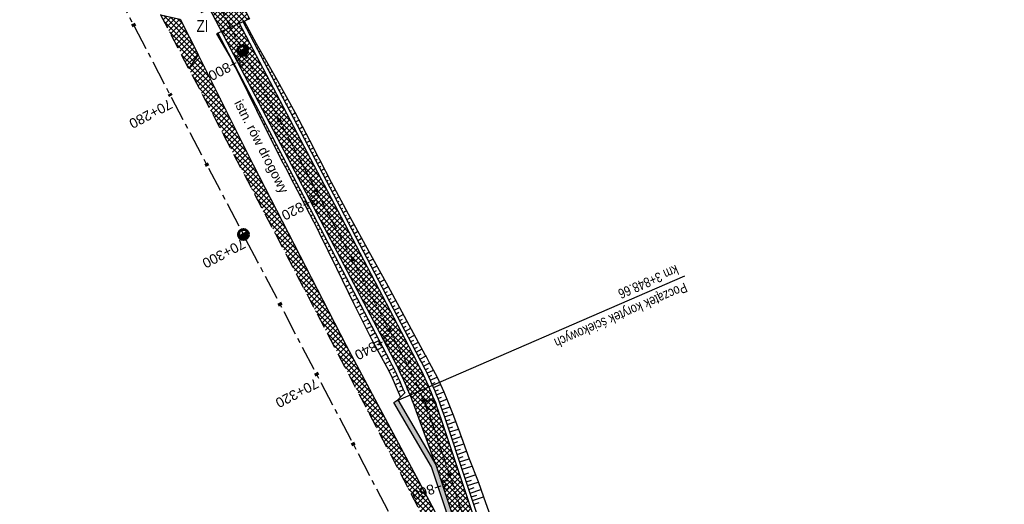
# Model space of a CAD drawing. Header units: metres. Extents: x 7529682 to 7533704, y 5721210 to 5727842.
# Tile 8 of 64: x 7531458 to 7531583, y 5724384 to 5724446. Entities that reach past the tile are written whole.
import ezdxf

# ---------------------------------------------------------------- set-up
doc = ezdxf.new("R2010")
doc.units = ezdxf.units.M
doc.linetypes.add('CENTER', pattern=[50.8, 31.75, -6.35, 6.35, -6.35])
doc.linetypes.add('HIDDEN', pattern=[9.525, 6.35, -3.175])
for name, color, linetype in [('C-DROGI-SYTUACJA-ETYKIETY', 7, 'Continuous'), ('D-hatch-pobocza', 131, 'Continuous'), ('D-hatch-zjazdy-BA', 244, 'Continuous'), ('D-hatch-zjazdy-kruszywo', 111, 'Continuous'), ('D-pobocza', 7, 'Continuous'), ('D-skarpa', 7, 'Continuous'), ('D-skarpa-kreskowanie', 7, 'Continuous')]:
    doc.layers.add(name, color=color, linetype=linetype)
doc.layers.add('D-hatch-ciag-pieszo-rowerowy', color=7, linetype='Continuous', lineweight=13, true_color=0xff9f80)
for name, color, linetype, lineweight in [('D-krawędzie', 7, 'Continuous', 30), ('D-obrzeża', 7, 'Continuous', 30), ('D-opisy', 7, 'Continuous', 30), ('D-oś', 10, 'CENTER', 30), ('D-zjazdy', 7, 'Continuous', 30), ('D-zjazdy-opis', 7, 'Continuous', 30), ('D-ścieki', 7, 'Continuous', 30), ('Sieci-KD-proj', 2, 'KANDESZCZ_X2', 30)]:
    doc.layers.add(name, color=color, linetype=linetype, lineweight=lineweight)
doc.layers.add('poprzeczki', color=7, linetype='Continuous', true_color=0x0000c7)
doc.styles.add('2mm08', font='arial.ttf', dxfattribs={"width": 0.8})
doc.styles.add('DIMTEXT', font='simplex.shx', dxfattribs={"width": 0.7})
doc.styles.get("Standard").update_dxf_attribs({"font": 'arial.ttf'})
doc.linetypes.add('KANDESZCZ_X2', pattern='A,4.366477,-0.326302,["kd",DIMTEXT,S=1.28,R=0,X=0,Y=-0.405864],-2.036296,4.465198', length=11.194273)
pattern_1 = [(45, (0.88535, 0.46493), (-0.33675960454, 0.33675960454), []), (135, (0.88535, 0.46493), (-0.33675960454, -0.33675960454), [])]
pattern_2 = [(45, (0, 0), (-0.33675960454, 0.33675960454), []), (135, (0, 0), (-0.33675960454, -0.33675960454), [])]

# ---------------------------------------------------------------- blocks, each defined once
blk = doc.blocks.new('kilometraz')
at = {"linetype": 'ByBlock', "lineweight": -2}
blk.add_hatch(color=0, dxfattribs=at).paths.add_polyline_path([(0, -0.28125, 0.41421356), (0.28125, 0, 0.41421356), (0, 0.28125)])
at = {"color": 0, "linetype": 'ByBlock', "lineweight": -2}
blk.add_line((0, 0.28125), (0, -0.28125), dxfattribs=at)
blk.add_circle((0, 0), 0.28125, dxfattribs=at)
blk = doc.blocks.new('AeccTickLine')
at = {"color": 0, "linetype": 'ByBlock', "lineweight": -2}
blk.add_line((0, 1), (0, -1), dxfattribs=at)

msp = doc.modelspace()

# ---------------------------------------------------------------- hatches: boundary and pattern name
at = {"layer": 'D-hatch-ciag-pieszo-rowerowy'}
h = msp.add_hatch(dxfattribs=at)
h.set_pattern_fill('ANSI37', color=256, scale=0.15, style=0)
h.set_pattern_definition(pattern_1)
h.paths.add_polyline_path([(7531506.47, 5724401.44), (7531508.71, 5724402.54), (7531499.31, 5724420.48), (7531486.38, 5724445.11), (7531484.1, 5724444.07), (7531497.09, 5724419.32)])
h = msp.add_hatch(dxfattribs=at)
h.set_pattern_fill('ANSI37', color=256, scale=0.15, style=0)
h.set_pattern_definition(pattern_2)
h.paths.add_polyline_path([(7531507.67, 5724401.83), (7531507.6, 5724401.97), (7531506.46, 5724401.41, -0.026993), (7531508.59, 5724396.45), (7531511.25, 5724389.16), (7531511.28, 5724389.1), (7531511.98, 5724387.01), (7531513.2, 5724387.31), (7531510.81, 5724394.46, 0.040139)])
h.paths.add_polyline_path([(7531508.83, 5724402.32), (7531508.73, 5724402.52), (7531507.6, 5724401.97), (7531507.67, 5724401.83, -0.040139), (7531510.81, 5724394.46), (7531513.2, 5724387.31), (7531514.42, 5724387.62), (7531511.97, 5724394.95, 0.040139)])
h = msp.add_hatch(dxfattribs=at)
h.set_pattern_fill('ANSI37', color=256, scale=0.15, style=0)
h.set_pattern_definition(pattern_2)
edge = h.paths.add_edge_path()
edge.add_line((7531514.42, 5724387.62), (7531511.98, 5724387.01))
edge.add_line((7531511.98, 5724387.01), (7531515.04, 5724377.85))
edge.add_arc((7531562.47, 5724393.69), 50, 198.4721, 207.6663)
edge.add_line((7531518.18, 5724370.48), (7531533.76, 5724340.76))
edge.add_line((7531533.76, 5724340.76), (7531559, 5724292.59))
edge.add_line((7531559, 5724292.59), (7531560.26, 5724290.18))
edge.add_line((7531560.26, 5724290.18), (7531563.06, 5724290.22))
edge.add_line((7531563.06, 5724290.22), (7531559.09, 5724297.8))
edge.add_line((7531559.09, 5724297.8), (7531533.85, 5724345.97))
edge.add_line((7531533.85, 5724345.97), (7531520.49, 5724371.45))
edge.add_arc((7531564.78, 5724394.67), 50, 198.4721, 207.6663, ccw=False)
edge.add_line((7531517.35, 5724378.82), (7531514.42, 5724387.62))
at = {"layer": 'D-hatch-pobocza'}
h = msp.add_hatch(dxfattribs=at)
h.set_pattern_fill('ANSI37', color=256, scale=0.15, style=0)
h.set_pattern_definition(pattern_2)
h.paths.add_polyline_path([(7531488.16, 5724427.12), (7531481.15, 5724441.17), (7531479.93, 5724439.39), (7531491.8, 5724416.76), (7531516.43, 5724369.56), (7531517.65, 5724370.2), (7531514.91, 5724375.29), (7531511.16, 5724383.25), (7531499.95, 5724404.19)])
at = {"layer": 'D-hatch-zjazdy-BA'}
h = msp.add_hatch(dxfattribs=at)
h.set_pattern_fill('ANSI37', color=256, scale=0.15, style=0)
h.set_pattern_definition(pattern_1)
h.paths.add_polyline_path([(7531484.1, 5724444.07), (7531487.63, 5724445.72), (7531486.23, 5724448.6), (7531482.59, 5724446.95)])
at = {"layer": 'D-hatch-zjazdy-kruszywo'}
h = msp.add_hatch(dxfattribs=at)
h.set_pattern_fill('ANSI37', color=256, scale=0.15, style=0)
h.set_pattern_definition(pattern_2)
h.paths.add_polyline_path([(7531478.83, 5724445.63), (7531476.36, 5724446.19), (7531479.93, 5724439.39), (7531481.15, 5724441.17)])
at = {"layer": 'D-ścieki', "linetype": 'ByBlock', "true_color": 0x00cccc}
h = msp.add_hatch(color=132, dxfattribs=at)
edge = h.paths.add_edge_path()
edge.add_line((7531611.37, 5724194.53), (7531611.85, 5724194.89))
edge.add_line((7531611.85, 5724194.89), (7531608.37, 5724199.44))
edge.add_arc((7531632.19, 5724217.68), 30, 207.7246, 217.4424, ccw=False)
edge.add_line((7531605.63, 5724203.72), (7531593.15, 5724227.48))
edge.add_line((7531593.15, 5724227.48), (7531571.62, 5724268.51))
edge.add_line((7531571.62, 5724268.51), (7531559, 5724292.59))
edge.add_line((7531559, 5724292.59), (7531533.76, 5724340.76))
edge.add_line((7531533.76, 5724340.76), (7531518.18, 5724370.48))
edge.add_arc((7531562.47, 5724393.69), 50, 198.4721, 207.6663, ccw=False)
edge.add_line((7531515.04, 5724377.85), (7531511.28, 5724389.1))
edge.add_line((7531511.28, 5724389.1), (7531506.47, 5724397.34))
edge.add_line((7531506.47, 5724397.34), (7531505.95, 5724397.03))
edge.add_line((7531505.95, 5724397.03), (7531510.73, 5724388.85))
edge.add_line((7531510.73, 5724388.85), (7531514.47, 5724377.66))
edge.add_arc((7531562.47, 5724393.69), 50.6, 198.4721, 207.6663)
edge.add_line((7531517.65, 5724370.2), (7531533.23, 5724340.48))
edge.add_line((7531533.23, 5724340.48), (7531558.47, 5724292.31))
edge.add_line((7531558.47, 5724292.31), (7531571.09, 5724268.23))
edge.add_line((7531571.09, 5724268.23), (7531592.62, 5724227.2))
edge.add_line((7531592.62, 5724227.2), (7531605.1, 5724203.44))
edge.add_arc((7531632.19, 5724217.68), 30.6, 207.7246, 217.4424)
edge.add_line((7531607.89, 5724199.07), (7531611.37, 5724194.53))

# ---------------------------------------------------------------- linework, layer by layer
at = {"layer": 'D-krawędzie', "linetype": 'HIDDEN', "ltscale": 0.3, "flags": 128}
msp.add_lwpolyline([(7530572.01, 5726166.06), (7530599.74, 5726113.52), (7530641.56, 5726032.01), (7530660.96, 5725995.07), (7530689.13, 5725941.54), (7530707.34, 5725907.03), (7530725.26, 5725873.09), (7530743.97, 5725837.65), (7530770.53, 5725787.12), (7530787.86, 5725754.27), (7530809.9, 5725712.54), (7530824.74, 5725684.39), (7530840.86, 5725653.69), (7530860.68, 5725616.15), (7530865.28, 5725607.39), (7530878.05, 5725583.08), (7530918.17, 5725507.18), (7530950.16, 5725446.31), (7530993.42, 5725364.26), (7531022.77, 5725308.72), (7531053.81, 5725249.87), (7531081.17, 5725197.87), (7531103.9, 5725154.54), (7531128.12, 5725108.45), (7531149.3, 5725068.25), (7531167.38, 5725033.77), (7531197.16, 5724976.99), (7531228.15, 5724918.03), (7531253.15, 5724870.49), (7531286.8, 5724806.65), (7531306.74, 5724768.66), (7531335.09, 5724714.65), (7531357.32, 5724672.44), (7531373.64, 5724641.45), (7531392.16, 5724606), (7531418.48, 5724555.85), (7531439.73, 5724515.58), (7531476.36, 5724446.19), (7531491.8, 5724416.76), (7531531.9, 5724339.93), (7531557.23, 5724291.66), (7531569.85, 5724267.58), (7531591.38, 5724226.55), (7531610, 5724191.1), (7531616.88, 5724178), (7531629.98, 5724153.03), (7531641.01, 5724132.02), (7531664.91, 5724087.62), (7531677.64, 5724064.79), (7531683.11, 5724054.99), (7531686.75, 5724048.18), (7531695.45, 5724031.7), (7531703.75, 5724015.92), (7531709.21, 5724005.51), (7531719.39, 5723986.15), (7531726.3, 5723973), (7531732.74, 5723960.74), (7531735.13, 5723956.19)], dxfattribs=at)
at = {"layer": 'D-obrzeża'}
for points in [[(7531162.55, 5725061.32), (7531165.88, 5725054.96, -0.068574), (7531167.27, 5725051.11), (7531167.91, 5725048.07, 0.068789), (7531170.7, 5725040.34), (7531202.52, 5724979.8), (7531233.7, 5724920.95), (7531258.82, 5724873.47), (7531292.22, 5724809.51), (7531312.05, 5724771.45), (7531340.42, 5724719.34, -0.00902), (7531345.43, 5724709.74), (7531362.63, 5724675.23), (7531378.96, 5724644.24), (7531397.48, 5724608.78), (7531423.79, 5724558.65), (7531445.04, 5724518.38), (7531473.71, 5724463.87), (7531497.09, 5724419.32), (7531505.91, 5724402.51, -0.033171), (7531508.59, 5724396.45), (7531511.25, 5724389.16)], [(7531614.79, 5724196.44), (7531608.23, 5724205.01, -0.042427), (7531605.72, 5724208.93), (7531593.24, 5724232.69), (7531571.71, 5724273.71), (7531559.09, 5724297.8), (7531533.85, 5724345.97), (7531520.49, 5724371.45, -0.040139), (7531517.35, 5724378.82), (7531511.97, 5724394.95, 0.040139), (7531508.83, 5724402.32), (7531499.31, 5724420.48), (7531486.38, 5724445.11)]]:
    msp.add_lwpolyline(points, format="xyb", dxfattribs=at)
at = {"layer": 'D-opisy', "linetype": 'Continuous'}
msp.add_line((7531506.21, 5724397.19), (7531542.91, 5724413.1), dxfattribs=at)
at = {"layer": 'D-oś', "ltscale": 0.03}
msp.add_lwpolyline([(7531474.82, 5724464.45), (7531498.2, 5724419.9), (7531507.67, 5724401.83), (7531507.67, 5724401.83), (7531507.67, 5724401.83, -0.040139), (7531510.81, 5724394.46), (7531516.2, 5724378.34, 0.040139), (7531519.34, 5724370.97), (7531605.62, 5724206.44, 0.042652), (7531608.37, 5724202.14), (7531614.26, 5724194.44, -0.042592), (7531617, 5724190.14)], format="xyb", dxfattribs=at)
at = {"layer": 'D-oś', "ltscale": 0.1}
msp.add_lwpolyline([(7531812.38, 5723798.62), (7531655.4, 5724097.9), (7531637.92, 5724130.38), (7531626.89, 5724151.4), (7531613.78, 5724176.37), (7531606.91, 5724189.47), (7531588.28, 5724224.92), (7531566.75, 5724265.95), (7531554.13, 5724290.03), (7531528.89, 5724338.21), (7531488.68, 5724414.9), (7531465.3, 5724459.45)], dxfattribs=at)
at = {"layer": 'D-pobocza'}
for points in [[(7531615.24, 5724196.67), (7531608.63, 5724205.31, -0.042427), (7531606.16, 5724209.16), (7531593.68, 5724232.92), (7531572.16, 5724273.95), (7531559.53, 5724298.03), (7531534.3, 5724346.2), (7531520.94, 5724371.68, -0.040139), (7531517.83, 5724378.98), (7531512.43, 5724395.15, 0.040139), (7531509.29, 5724402.52), (7531499.75, 5724420.71), (7531486.84, 5724445.31)], [(7531483.65, 5724443.86), (7531496.65, 5724419.08), (7531505.45, 5724402.31, -0.022482), (7531507.35, 5724398.24, -0.022482)]]:
    msp.add_lwpolyline(points, format="xyb", dxfattribs=at)
for points in [[(7531517.65, 5724370.2), (7531514.91, 5724375.29), (7531511.16, 5724383.25), (7531499.95, 5724404.19), (7531488.16, 5724427.12), (7531481.15, 5724441.17)], [(7531506.47, 5724397.34), (7531507.35, 5724398.24)]]:
    msp.add_lwpolyline(points, dxfattribs=at)
at = {"layer": 'D-skarpa', "linetype": 'Continuous'}
for points in [[(7531486.98, 5724445.39), (7531488.51, 5724442.57), (7531490.98, 5724438.22), (7531493.39, 5724433.84), (7531495.71, 5724429.41), (7531496.17, 5724428.52), (7531496.54, 5724427.82), (7531498.02, 5724424.98), (7531500.18, 5724420.94), (7531500.38, 5724420.57), (7531502.78, 5724416.18), (7531505.2, 5724411.8), (7531507.59, 5724407.41), (7531509.96, 5724403.03), (7531509.97, 5724403.01), (7531510.46, 5724402.08), (7531511.45, 5724400.21), (7531511.45, 5724400.21), (7531512.31, 5724398.36), (7531512.7, 5724397.42), (7531513.47, 5724395.53), (7531514.18, 5724393.65), (7531515.52, 5724389.89), (7531516.66, 5724386.99), (7531517.35, 5724385.04), (7531518.01, 5724383.16)], [(7531483.46, 5724443.77), (7531485.2, 5724440.83), (7531487.42, 5724436.35), (7531489.65, 5724431.87), (7531491.9, 5724427.41), (7531492.37, 5724426.53), (7531492.74, 5724425.82), (7531494.22, 5724422.98), (7531496.31, 5724418.9), (7531496.49, 5724418.53), (7531498.71, 5724414.04), (7531500.9, 5724409.55), (7531503.13, 5724405.07), (7531505.34, 5724401.05), (7531505.34, 5724401.05), (7531505.76, 5724400.16), (7531506.54, 5724398.35), (7531506.82, 5724397.69)]]:
    msp.add_lwpolyline(points, dxfattribs=at)
at = {"layer": 'D-skarpa-kreskowanie', "linetype": 'Continuous'}
for p, q in [((7531486.98, 5724445.03, 109.08), (7531487.13, 5724445.11, 108.97)), ((7531487.22, 5724444.59, 109.08), (7531487.29, 5724444.63, 109.02)), ((7531487.45, 5724444.15, 109.08), (7531487.61, 5724444.23, 108.96)), ((7531483.72, 5724443.34, 109.05), (7531483.8, 5724443.38, 109)), ((7531483.97, 5724442.91, 109.03), (7531484.11, 5724442.98, 108.95)), ((7531487.68, 5724443.71, 109.08), (7531487.76, 5724443.75, 109.02)), ((7531487.91, 5724443.26, 109.08), (7531488.08, 5724443.35, 108.95)), ((7531488.15, 5724442.82, 109.08), (7531488.23, 5724442.87, 109.01)), ((7531484.23, 5724442.48, 109.01), (7531484.28, 5724442.51, 108.98)), ((7531484.48, 5724442.05, 108.99), (7531484.57, 5724442.1, 108.95)), ((7531484.74, 5724441.62, 108.97), (7531484.77, 5724441.64, 108.96)), ((7531488.38, 5724442.38, 109.08), (7531488.56, 5724442.47, 108.94)), ((7531488.61, 5724441.93, 109.08), (7531488.71, 5724441.99, 109)), ((7531488.84, 5724441.49, 109.08), (7531489.06, 5724441.6, 108.92)), ((7531485.04, 5724441.21, 108.95), (7531484.99, 5724441.19, 108.95)), ((7531485.27, 5724440.77, 108.95), (7531485.26, 5724440.76, 108.94)), ((7531485.5, 5724440.32, 108.95), (7531485.46, 5724440.3, 108.92)), ((7531489.08, 5724441.05, 109.08), (7531489.19, 5724441.11, 108.99)), ((7531489.31, 5724440.61, 109.08), (7531489.55, 5724440.73, 108.9)), ((7531485.74, 5724439.88, 108.95), (7531485.71, 5724439.87, 108.93)), ((7531485.97, 5724439.44, 108.95), (7531485.91, 5724439.41, 108.9)), ((7531489.54, 5724440.16, 109.08), (7531489.67, 5724440.23, 108.98)), ((7531489.77, 5724439.72, 109.08), (7531490.04, 5724439.86, 108.87)), ((7531490.01, 5724439.28, 109.08), (7531490.15, 5724439.35, 108.97)), ((7531486.2, 5724439, 108.95), (7531486.17, 5724438.98, 108.92)), ((7531486.43, 5724438.55, 108.95), (7531486.35, 5724438.51, 108.89)), ((7531486.67, 5724438.11, 108.95), (7531486.62, 5724438.09, 108.91)), ((7531490.24, 5724438.84, 109.08), (7531490.54, 5724438.99, 108.85)), ((7531490.47, 5724438.39, 109.08), (7531490.63, 5724438.48, 108.96)), ((7531490.7, 5724437.95, 109.08), (7531491.03, 5724438.12, 108.83)), ((7531486.9, 5724437.67, 108.95), (7531486.8, 5724437.62, 108.87)), ((7531487.13, 5724437.23, 108.95), (7531487.07, 5724437.2, 108.91)), ((7531487.36, 5724436.78, 108.95), (7531487.24, 5724436.72, 108.86)), ((7531490.93, 5724437.51, 109.08), (7531491.1, 5724437.6, 108.95)), ((7531491.17, 5724437.07, 109.08), (7531491.51, 5724437.25, 108.82)), ((7531491.4, 5724436.62, 109.08), (7531491.58, 5724436.72, 108.94)), ((7531487.59, 5724436.34, 108.95), (7531487.53, 5724436.31, 108.9)), ((7531487.83, 5724435.9, 108.95), (7531487.69, 5724435.82, 108.84)), ((7531488.06, 5724435.45, 108.95), (7531487.98, 5724435.41, 108.89)), ((7531491.63, 5724436.18, 109.08), (7531491.99, 5724436.37, 108.8)), ((7531491.86, 5724435.74, 109.08), (7531492.05, 5724435.83, 108.94)), ((7531492.1, 5724435.29, 109.08), (7531492.48, 5724435.49, 108.79)), ((7531488.29, 5724435.01, 108.95), (7531488.13, 5724434.93, 108.82)), ((7531488.52, 5724434.57, 108.95), (7531488.44, 5724434.52, 108.88)), ((7531488.76, 5724434.13, 108.95), (7531488.57, 5724434.03, 108.81)), ((7531492.33, 5724434.85, 109.08), (7531492.52, 5724434.95, 108.93)), ((7531492.56, 5724434.41, 109.08), (7531492.96, 5724434.62, 108.78)), ((7531492.79, 5724433.97, 109.08), (7531493, 5724434.07, 108.92)), ((7531488.99, 5724433.68, 108.95), (7531488.89, 5724433.63, 108.87)), ((7531489.22, 5724433.24, 108.95), (7531489.02, 5724433.14, 108.79)), ((7531489.45, 5724432.8, 108.95), (7531489.35, 5724432.74, 108.87)), ((7531493.03, 5724433.52, 109.07), (7531493.44, 5724433.74, 108.76)), ((7531493.26, 5724433.08, 109.07), (7531493.46, 5724433.19, 108.92)), ((7531493.49, 5724432.64, 109.07), (7531493.9, 5724432.85, 108.76)), ((7531489.69, 5724432.36, 108.95), (7531489.46, 5724432.24, 108.78)), ((7531489.92, 5724431.91, 108.95), (7531489.8, 5724431.85, 108.86)), ((7531493.72, 5724432.2, 109.07), (7531493.93, 5724432.3, 108.92)), ((7531493.96, 5724431.75, 109.07), (7531494.37, 5724431.97, 108.76)), ((7531490.15, 5724431.47, 108.94), (7531489.91, 5724431.35, 108.77)), ((7531490.38, 5724431.03, 108.94), (7531490.26, 5724430.96, 108.85)), ((7531490.62, 5724430.58, 108.94), (7531490.36, 5724430.45, 108.76)), ((7531494.19, 5724431.31, 109.07), (7531494.39, 5724431.42, 108.92)), ((7531494.42, 5724430.87, 109.07), (7531494.83, 5724431.08, 108.76)), ((7531494.65, 5724430.42, 109.07), (7531494.86, 5724430.53, 108.92)), ((7531490.85, 5724430.14, 108.94), (7531490.72, 5724430.07, 108.85)), ((7531491.08, 5724429.7, 108.94), (7531490.82, 5724429.56, 108.75)), ((7531491.31, 5724429.26, 108.94), (7531491.18, 5724429.19, 108.84)), ((7531494.88, 5724429.98, 109.07), (7531495.29, 5724430.2, 108.77)), ((7531495.12, 5724429.54, 109.07), (7531495.32, 5724429.65, 108.92)), ((7531495.35, 5724429.1, 109.07), (7531495.76, 5724429.31, 108.77)), ((7531491.54, 5724428.81, 108.94), (7531491.27, 5724428.67, 108.74)), ((7531491.78, 5724428.37, 108.94), (7531491.64, 5724428.3, 108.84)), ((7531492.01, 5724427.93, 108.94), (7531491.72, 5724427.78, 108.73)), ((7531495.58, 5724428.65, 109.07), (7531495.79, 5724428.76, 108.92)), ((7531495.81, 5724428.21, 109.07), (7531496.22, 5724428.42, 108.77)), ((7531496.05, 5724427.77, 109.07), (7531496.25, 5724427.87, 108.92)), ((7531492.24, 5724427.49, 108.94), (7531492.09, 5724427.41, 108.83)), ((7531492.47, 5724427.04, 108.94), (7531492.18, 5724426.89, 108.72)), ((7531492.71, 5724426.6, 108.94), (7531492.56, 5724426.52, 108.83)), ((7531496.28, 5724427.33, 109.07), (7531496.68, 5724427.54, 108.77)), ((7531496.51, 5724426.88, 109.07), (7531496.71, 5724426.99, 108.92)), ((7531496.74, 5724426.44, 109.07), (7531497.14, 5724426.65, 108.77)), ((7531492.94, 5724426.16, 108.94), (7531492.64, 5724426, 108.72)), ((7531493.17, 5724425.71, 108.94), (7531493.02, 5724425.64, 108.83)), ((7531493.4, 5724425.27, 108.94), (7531493.11, 5724425.12, 108.72)), ((7531496.98, 5724426, 109.07), (7531497.18, 5724426.1, 108.92)), ((7531497.21, 5724425.55, 109.07), (7531497.61, 5724425.76, 108.77)), ((7531493.64, 5724424.83, 108.94), (7531493.49, 5724424.75, 108.83)), ((7531493.87, 5724424.39, 108.94), (7531493.57, 5724424.23, 108.72)), ((7531497.44, 5724425.11, 109.07), (7531497.64, 5724425.22, 108.92)), ((7531497.67, 5724424.67, 109.07), (7531498.07, 5724424.88, 108.77)), ((7531497.91, 5724424.23, 109.07), (7531498.1, 5724424.33, 108.92)), ((7531494.1, 5724423.94, 108.94), (7531493.95, 5724423.87, 108.83)), ((7531494.33, 5724423.5, 108.94), (7531494.03, 5724423.34, 108.72)), ((7531494.57, 5724423.06, 108.94), (7531494.42, 5724422.98, 108.83)), ((7531498.14, 5724423.78, 109.07), (7531498.54, 5724423.99, 108.77)), ((7531498.37, 5724423.34, 109.07), (7531498.57, 5724423.44, 108.92)), ((7531498.6, 5724422.9, 109.07), (7531499, 5724423.11, 108.77)), ((7531494.8, 5724422.62, 108.94), (7531494.5, 5724422.46, 108.72)), ((7531495.03, 5724422.17, 108.94), (7531494.88, 5724422.09, 108.83)), ((7531495.26, 5724421.73, 108.94), (7531494.96, 5724421.57, 108.71)), ((7531498.84, 5724422.46, 109.07), (7531499.03, 5724422.56, 108.92)), ((7531499.07, 5724422.01, 109.07), (7531499.47, 5724422.22, 108.77)), ((7531499.3, 5724421.57, 109.07), (7531499.5, 5724421.68, 108.92)), ((7531495.5, 5724421.29, 108.94), (7531495.34, 5724421.21, 108.83)), ((7531495.73, 5724420.84, 108.94), (7531495.43, 5724420.69, 108.71)), ((7531495.96, 5724420.4, 108.94), (7531495.81, 5724420.32, 108.83)), ((7531499.53, 5724421.13, 109.07), (7531499.94, 5724421.34, 108.76)), ((7531499.76, 5724420.68, 109.07), (7531499.97, 5724420.79, 108.92)), ((7531500, 5724420.24, 109.07), (7531500.41, 5724420.46, 108.76)), ((7531496.19, 5724419.96, 108.94), (7531495.89, 5724419.8, 108.71)), ((7531496.42, 5724419.52, 108.94), (7531496.27, 5724419.44, 108.83)), ((7531496.66, 5724419.07, 108.94), (7531496.35, 5724418.91, 108.71)), ((7531500.23, 5724419.8, 109.07), (7531500.44, 5724419.91, 108.91)), ((7531500.46, 5724419.36, 109.07), (7531500.89, 5724419.58, 108.75)), ((7531500.69, 5724418.91, 109.08), (7531500.91, 5724419.03, 108.91)), ((7531496.89, 5724418.63, 108.94), (7531496.73, 5724418.55, 108.82)), ((7531497.12, 5724418.19, 108.94), (7531496.8, 5724418.02, 108.7)), ((7531500.93, 5724418.47, 109.08), (7531501.37, 5724418.7, 108.75)), ((7531501.16, 5724418.03, 109.08), (7531501.38, 5724418.14, 108.91)), ((7531501.39, 5724417.58, 109.08), (7531501.84, 5724417.82, 108.74)), ((7531497.35, 5724417.75, 108.94), (7531497.19, 5724417.66, 108.82)), ((7531497.59, 5724417.3, 108.95), (7531497.25, 5724417.13, 108.69)), ((7531497.82, 5724416.86, 108.95), (7531497.64, 5724416.77, 108.82)), ((7531501.62, 5724417.14, 109.08), (7531501.85, 5724417.26, 108.91)), ((7531501.85, 5724416.7, 109.09), (7531502.32, 5724416.94, 108.73)), ((7531498.05, 5724416.42, 108.95), (7531497.69, 5724416.23, 108.68)), ((7531498.28, 5724415.97, 108.95), (7531498.1, 5724415.88, 108.81)), ((7531498.51, 5724415.53, 108.95), (7531498.14, 5724415.33, 108.67)), ((7531502.09, 5724416.26, 109.09), (7531502.32, 5724416.38, 108.91)), ((7531502.32, 5724415.81, 109.09), (7531502.8, 5724416.07, 108.73)), ((7531502.55, 5724415.37, 109.1), (7531502.8, 5724415.5, 108.91)), ((7531498.75, 5724415.09, 108.96), (7531498.55, 5724414.99, 108.81)), ((7531498.98, 5724414.65, 108.96), (7531498.59, 5724414.44, 108.66)), ((7531499.21, 5724414.2, 108.96), (7531499.01, 5724414.1, 108.81)), ((7531502.78, 5724414.93, 109.1), (7531503.29, 5724415.19, 108.72)), ((7531503.01, 5724414.48, 109.1), (7531503.27, 5724414.62, 108.91)), ((7531503.25, 5724414.04, 109.11), (7531503.77, 5724414.32, 108.72)), ((7531499.44, 5724413.76, 108.97), (7531499.03, 5724413.54, 108.65)), ((7531499.68, 5724413.32, 108.97), (7531499.46, 5724413.2, 108.81)), ((7531499.91, 5724412.87, 108.97), (7531499.46, 5724412.64, 108.64)), ((7531503.48, 5724413.6, 109.11), (7531503.75, 5724413.74, 108.91)), ((7531503.71, 5724413.16, 109.12), (7531504.25, 5724413.44, 108.71)), ((7531503.94, 5724412.71, 109.12), (7531504.22, 5724412.86, 108.91)), ((7531500.37, 5724411.99, 108.98), (7531499.9, 5724411.74, 108.62)), ((7531500.14, 5724412.43, 108.98), (7531499.91, 5724412.31, 108.8)), ((7531500.6, 5724411.55, 108.99), (7531500.36, 5724411.42, 108.8)), ((7531504.18, 5724412.27, 109.13), (7531504.74, 5724412.56, 108.7)), ((7531504.41, 5724411.83, 109.13), (7531504.69, 5724411.98, 108.92)), ((7531504.64, 5724411.38, 109.14), (7531505.22, 5724411.69, 108.7)), ((7531500.84, 5724411.1, 108.99), (7531500.33, 5724410.84, 108.61)), ((7531501.07, 5724410.66, 109), (7531500.81, 5724410.52, 108.8)), ((7531504.87, 5724410.94, 109.14), (7531505.17, 5724411.1, 108.92)), ((7531505.1, 5724410.5, 109.15), (7531505.7, 5724410.81, 108.7)), ((7531501.3, 5724410.22, 109), (7531500.77, 5724409.94, 108.6)), ((7531501.76, 5724409.33, 109.01), (7531501.2, 5724409.04, 108.59)), ((7531501.53, 5724409.77, 109.01), (7531501.26, 5724409.63, 108.8)), ((7531505.34, 5724410.06, 109.16), (7531505.64, 5724410.22, 108.93)), ((7531505.57, 5724409.61, 109.16), (7531506.19, 5724409.94, 108.7)), ((7531505.8, 5724409.17, 109.17), (7531506.12, 5724409.34, 108.93)), ((7531506.03, 5724408.73, 109.18), (7531506.67, 5724409.06, 108.7)), ((7531502.23, 5724408.45, 109.03), (7531501.64, 5724408.14, 108.59)), ((7531502, 5724408.89, 109.02), (7531501.71, 5724408.74, 108.8)), ((7531502.46, 5724408, 109.03), (7531502.16, 5724407.85, 108.81)), ((7531506.27, 5724408.28, 109.18), (7531506.59, 5724408.46, 108.94)), ((7531506.5, 5724407.84, 109.19), (7531507.16, 5724408.19, 108.69)), ((7531502.69, 5724407.56, 109.04), (7531502.08, 5724407.24, 108.58)), ((7531503.16, 5724406.67, 109.05), (7531502.52, 5724406.34, 108.57)), ((7531502.93, 5724407.12, 109.05), (7531502.61, 5724406.95, 108.81)), ((7531506.73, 5724407.4, 109.2), (7531507.07, 5724407.58, 108.95)), ((7531506.96, 5724406.96, 109.21), (7531507.64, 5724407.31, 108.69)), ((7531507.19, 5724406.51, 109.22), (7531507.54, 5724406.69, 108.96)), ((7531503.62, 5724405.79, 109.07), (7531502.96, 5724405.44, 108.57)), ((7531503.39, 5724406.23, 109.06), (7531503.06, 5724406.06, 108.82)), ((7531503.85, 5724405.35, 109.08), (7531503.52, 5724405.17, 108.82)), ((7531507.43, 5724406.07, 109.22), (7531508.13, 5724406.44, 108.7)), ((7531507.66, 5724405.63, 109.23), (7531508.01, 5724405.81, 108.97)), ((7531507.89, 5724405.19, 109.24), (7531508.61, 5724405.56, 108.7)), ((7531504.09, 5724404.9, 109.08), (7531503.42, 5724404.56, 108.59)), ((7531504.55, 5724404.02, 109.1), (7531503.9, 5724403.68, 108.62)), ((7531504.32, 5724404.46, 109.09), (7531503.99, 5724404.29, 108.85)), ((7531508.12, 5724404.74, 109.25), (7531508.49, 5724404.93, 108.98)), ((7531508.35, 5724404.3, 109.26), (7531509.09, 5724404.69, 108.71)), ((7531508.59, 5724403.86, 109.27), (7531508.96, 5724404.05, 108.99)), ((7531505.01, 5724403.13, 109.12), (7531504.38, 5724402.8, 108.65)), ((7531504.78, 5724403.57, 109.11), (7531504.46, 5724403.41, 108.87)), ((7531508.82, 5724403.41, 109.28), (7531509.57, 5724403.81, 108.71)), ((7531509.05, 5724402.97, 109.29), (7531509.43, 5724403.17, 109)), ((7531509.28, 5724402.53, 109.3), (7531510.06, 5724402.93, 108.72)), ((7531505.48, 5724402.25, 109.14), (7531504.86, 5724401.94, 108.68)), ((7531505.25, 5724402.69, 109.13), (7531504.94, 5724402.53, 108.9)), ((7531505.7, 5724401.8, 109.15), (7531505.39, 5724401.65, 108.92)), ((7531509.51, 5724402.08, 109.31), (7531509.9, 5724402.28, 109.02)), ((7531509.74, 5724401.64, 109.32), (7531510.54, 5724402.03, 108.73)), ((7531505.92, 5724401.35, 109.16), (7531505.32, 5724401.05, 108.71)), ((7531506.36, 5724400.45, 109.18), (7531505.76, 5724400.16, 108.74)), ((7531506.14, 5724400.9, 109.17), (7531505.84, 5724400.75, 108.95)), ((7531509.95, 5724401.18, 109.33), (7531510.36, 5724401.38, 109.03)), ((7531510.16, 5724400.73, 109.34), (7531510.99, 5724401.12, 108.73)), ((7531510.38, 5724400.28, 109.36), (7531510.8, 5724400.48, 109.05)), ((7531506.78, 5724399.54, 109.21), (7531506.16, 5724399.26, 108.75)), ((7531506.58, 5724400, 109.19), (7531506.27, 5724399.86, 108.97)), ((7531506.98, 5724399.09, 109.22), (7531506.67, 5724398.95, 108.99)), ((7531510.59, 5724399.83, 109.37), (7531511.45, 5724400.21, 108.74)), ((7531510.79, 5724399.37, 109.38), (7531511.23, 5724399.56, 109.06)), ((7531510.99, 5724398.91, 109.39), (7531511.88, 5724399.29, 108.74)), ((7531507.19, 5724398.63, 109.23), (7531506.54, 5724398.35, 108.76)), ((7531511.18, 5724398.45, 109.4), (7531511.64, 5724398.64, 109.07)), ((7531511.38, 5724397.99, 109.42), (7531512.31, 5724398.36, 108.75)), ((7531511.55, 5724397.52, 109.43), (7531512.03, 5724397.71, 109.09)), ((7531511.73, 5724397.05, 109.44), (7531512.7, 5724397.42, 108.75)), ((7531511.91, 5724396.59, 109.46), (7531512.4, 5724396.77, 109.1)), ((7531512.09, 5724396.12, 109.47), (7531513.1, 5724396.48, 108.75)), ((7531512.25, 5724395.65, 109.48), (7531512.77, 5724395.83, 109.12)), ((7531512.42, 5724395.18, 109.5), (7531513.47, 5724395.53, 108.76)), ((7531512.58, 5724394.7, 109.51), (7531513.11, 5724394.88, 109.13)), ((7531512.73, 5724394.23, 109.52), (7531513.82, 5724394.59, 108.76)), ((7531512.89, 5724393.75, 109.54), (7531513.45, 5724393.94, 109.15)), ((7531513.05, 5724393.28, 109.55), (7531514.18, 5724393.65, 108.76)), ((7531513.21, 5724392.8, 109.57), (7531513.78, 5724392.99, 109.17)), ((7531513.37, 5724392.33, 109.58), (7531514.51, 5724392.71, 108.78)), ((7531513.53, 5724391.86, 109.6), (7531514.1, 5724392.05, 109.19)), ((7531513.69, 5724391.38, 109.61), (7531514.85, 5724391.77, 108.79)), ((7531513.84, 5724390.91, 109.62), (7531514.43, 5724391.1, 109.21)), ((7531514, 5724390.43, 109.64), (7531515.18, 5724390.83, 108.81)), ((7531514.16, 5724389.96, 109.65), (7531514.76, 5724390.16, 109.23)), ((7531514.32, 5724389.49, 109.67), (7531515.52, 5724389.89, 108.82)), ((7531514.48, 5724389.01, 109.68), (7531515.08, 5724389.21, 109.26)), ((7531514.64, 5724388.54, 109.7), (7531515.85, 5724388.94, 108.84)), ((7531514.85, 5724387.9, 109.71), (7531515.48, 5724388.11, 109.27)), ((7531515.01, 5724387.43, 109.73), (7531516.3, 5724387.86, 108.82)), ((7531515.17, 5724386.95, 109.74), (7531515.83, 5724387.17, 109.28)), ((7531515.32, 5724386.48, 109.76), (7531516.68, 5724386.93, 108.81)), ((7531515.48, 5724386, 109.77), (7531516.16, 5724386.23, 109.29)), ((7531515.64, 5724385.53, 109.79), (7531517.01, 5724385.99, 108.82)), ((7531515.8, 5724385.05, 109.8), (7531516.49, 5724385.28, 109.32)), ((7531515.96, 5724384.58, 109.81), (7531517.35, 5724385.04, 108.84)), ((7531516.12, 5724384.11, 109.83), (7531516.81, 5724384.34, 109.34))]:
    msp.add_line(p, q, dxfattribs=at)
at = {"layer": 'D-zjazdy', "lineweight": 25}
msp.add_lwpolyline([(7531481.53, 5724446.47), (7531486.23, 5724448.6), (7531487.65, 5724445.69), (7531483.46, 5724443.77)], dxfattribs=at)
at = {"layer": 'D-zjazdy', "linetype": 'ByBlock', "lineweight": 25}
msp.add_lwpolyline([(7531476.36, 5724446.19), (7531478.83, 5724445.63), (7531481.15, 5724441.17), (7531479.93, 5724439.39)], dxfattribs=at)
at = {"layer": 'D-ścieki'}
msp.add_lwpolyline([(7531611.37, 5724194.53), (7531607.89, 5724199.07, -0.042427), (7531605.1, 5724203.44), (7531592.62, 5724227.2), (7531571.09, 5724268.23), (7531558.47, 5724292.31), (7531533.23, 5724340.48), (7531517.65, 5724370.2, -0.040139), (7531514.47, 5724377.66), (7531510.73, 5724388.85), (7531505.95, 5724397.03), (7531506.47, 5724397.34), (7531511.28, 5724389.1), (7531515.04, 5724377.85, 0.040139), (7531518.18, 5724370.48), (7531533.76, 5724340.76), (7531559, 5724292.59), (7531571.62, 5724268.51), (7531593.15, 5724227.48), (7531605.63, 5724203.72, 0.042427), (7531608.37, 5724199.44), (7531611.85, 5724194.89)], format="xyb", close=True, dxfattribs=at)
at = {"layer": 'Sieci-KD-proj', "linetype": 'ByBlock'}
msp.add_circle((7531510.66, 5724396.76), 0.666, dxfattribs=at)

# ---------------------------------------------------------------- block references
at = {"layer": 'C-DROGI-SYTUACJA-ETYKIETY', "color": 7, "linetype": 'Continuous', "lineweight": 60, "xscale": 0.25, "yscale": 0.25, "zscale": 0.25}
for p, rotation in [((7531472.94, 5724444.9), 297.6938699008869), ((7531477.59, 5724436.04), 297.6938699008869), ((7531482.23, 5724427.19), 297.6938699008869), ((7531491.53, 5724409.48), 297.6662554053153), ((7531496.17, 5724400.62), 297.6662554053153), ((7531500.81, 5724391.76), 297.6662554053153)]:
    msp.add_blockref('AeccTickLine', p, dxfattribs=dict(at, rotation=rotation))
at = {"layer": 'C-DROGI-SYTUACJA-ETYKIETY', "color": 10, "linetype": 'Continuous', "lineweight": 60, "xscale": 2.249999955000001, "yscale": 2.249999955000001, "zscale": 2.249999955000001, "rotation": 297.6938699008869}
msp.add_blockref('kilometraz', (7531486.88, 5724418.33), dxfattribs=at)
at = {"layer": 'poprzeczki', "color": 10, "linetype": 'Continuous', "lineweight": 60, "xscale": 2.249999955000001, "yscale": 2.249999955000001, "zscale": 2.249999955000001, "rotation": 297.6938745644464}
msp.add_blockref('kilometraz', (7531486.78, 5724441.66), dxfattribs=at)
at = {"layer": 'poprzeczki', "color": 7, "linetype": 'Continuous', "lineweight": 60}
for p, xscale, yscale, zscale, rotation in [((7531491.43, 5724432.81), 0.25, 0.25, 0.25, 297.6938745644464), ((7531496.07, 5724423.95), 0.25, 0.25, 0.25, 297.6938745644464), ((7531500.72, 5724415.1), 0.2499999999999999, 0.2499999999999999, 0.2499999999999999, 297.6662563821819), ((7531505.36, 5724406.24), 0.2499999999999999, 0.2499999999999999, 0.2499999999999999, 297.6662563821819), ((7531509.78, 5724397.27), 0.2499999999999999, 0.2499999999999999, 0.2499999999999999, 291.9093323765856), ((7531513.03, 5724387.82), 0.25, 0.25, 0.25, 288.4721210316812)]:
    msp.add_blockref('AeccTickLine', p, dxfattribs=dict(at, xscale=xscale, yscale=yscale, zscale=zscale, rotation=rotation))

# ---------------------------------------------------------------- texts
at = {"layer": 'C-DROGI-SYTUACJA-ETYKIETY', "color": 7}
for s, rotation, p in [('3+800', 207.6939, (7531486.62, 5724441.16)), ('70+280', 207.6939, (7531477.43, 5724435.54)), ('3+820', 207.6939, (7531495.91, 5724423.45)), ('70+300', 207.6939, (7531486.72, 5724417.83)), ('3+840', 207.6663, (7531505.2, 5724405.73)), ('70+320', 207.6663, (7531496.01, 5724400.11)), ('3+860', 198.4721, (7531512.79, 5724387.35))]:
    msp.add_text(s, height=1.25, rotation=rotation, dxfattribs=at).set_placement(p)
at = {"layer": 'D-opisy'}
msp.add_text('istn. rów drogowy', height=1.2, rotation=297.1113, dxfattribs=at).set_placement((7531485.67, 5724435.03))
at = {"layer": 'D-opisy', "linetype": 'Continuous', "char_height": 1.25, "rotation": 203.442, "style": '2mm08'}
for s, insert, attachment_point in [('km 3+848.66', (7531542.25, 5724413.36), 1), ('Początek korytek ściekowych', (7531542.72, 5724412.61), 7)]:
    msp.add_mtext(s, dxfattribs=dict(at, insert=insert, attachment_point=attachment_point))
at = {"layer": 'D-zjazdy-opis', "style": '2mm08', "width": 0.8}
msp.add_text('ZI', height=1.5, dxfattribs=at).set_placement((7531480.93, 5724444.02))

doc.saveas('drawing.dxf')
